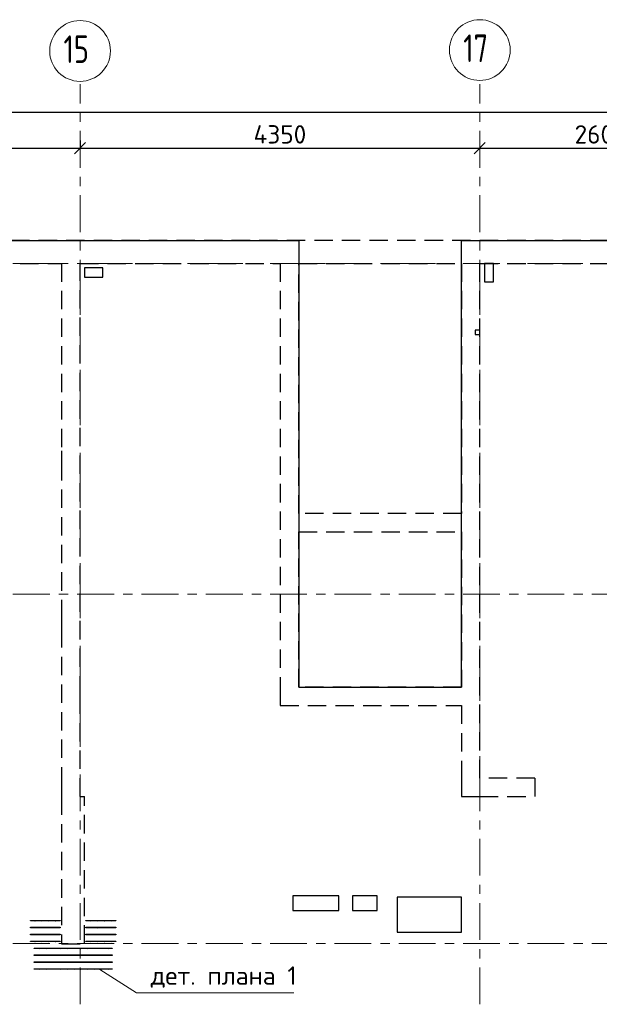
# Model space of a CAD drawing. Header units: metres. Extents: x -38 to 85, y -15 to 19.
# Tile 48 of 93: x 38.04 to 44.35, y 8.34 to 19.05. Entities that reach past the tile are written whole.
import ezdxf

# ---------------------------------------------------------------- set-up
doc = ezdxf.new("R2010")
doc.units = ezdxf.units.M
doc.header["$PDMODE"] = 65
for name, pattern in [('______11', [0.5, 0.4, -0.05, 0, -0.05]), ('______2', [0.27, 0.2, -0.07]), ('______5', [1.1, 0.8, -0.1, 0.1, -0.1])]:
    doc.linetypes.add(name, pattern=pattern)
for name, color, linetype, lineweight in [('XR$2$Осевая линия (1)', 7, '______5', 13), ('XR$2$Размерная линия (1)', 7, 'Continuous', 13), ('XR$3$Арматурный каркас 01', 4, 'Continuous', 35), ('XR$3$Перекрытие (1)', 7, 'Continuous', 35), ('XR$3$Текст_ общее_1', 7, 'Continuous', 13), ('XR$5$Стена (1)', 7, 'Continuous', 35)]:
    doc.layers.add(name, color=color, linetype=linetype, lineweight=lineweight)
doc.styles.add('ISOCPEUR', font='txt')
doc.dimstyles.new('DIMSTYLE_3', dxfattribs={"dimtxt": 0.2, "dimasz": 0.2, "dimexe": 0, "dimexo": 0, "dimgap": 0.1, "dimtad": 2, "dimdec": 0, "dimlfac": 1000, "dimrnd": 5, "dimzin": 12, "dimdsep": 46, "dimtxsty": 'ISOCPEUR', "dimblk1": 'ALL_ML_STRICH', "dimblk2": 'ALL_ML_STRICH', "dimsah": 1, "dimcen": 0, "dimclrd": 7, "dimclre": 256, "dimclrt": 7, "dimadec": 0, "dimazin": 0, "dimtfac": 1, "dimtdec": 0, "dimtix": 1, "dimtmove": 2, "dimatfit": 3, "dimfxl": 0, "dimtzin": 0, "dimlwd": 0, "dimlwe": -3, "dimarcsym": 0})

# ---------------------------------------------------------------- blocks, each defined once
blk = doc.blocks.new('ALL_ML_STRICH')
at = {"color": 0, "linetype": 'ByBlock', "lineweight": -2}
for p, q in [((-1, 0), (0.5, 0)), ((-0.3, -0.3), (0.3, 0.3)), ((0, -0.5), (0, 0.5))]:
    blk.add_line(p, q, dxfattribs=at)
blk = doc.blocks.new('*D19')
at = {"layer": 'DEFPOINTS', "color": 7, "linetype": 'Continuous', "lineweight": 13, "transparency": 33554687}
for p in [(0.5, 18.043), (0.5, 17.947), (61.6, 17.12)]:
    blk.add_point(p, dxfattribs=at)
at = {"layer": 'XR$2$Размерная линия (1)', "color": 9, "linetype": 'Continuous', "lineweight": -2, "true_color": 0xc7c7c7, "transparency": 33554687}
for p, q in [((0.5, 17.967), (0.5, 18.043)), ((61.6, 17.14), (61.6, 18.043))]:
    blk.add_line(p, q, dxfattribs=at)
at = {"layer": 'XR$2$Размерная линия (1)', "color": 7, "linetype": 'Continuous', "lineweight": -2, "transparency": 33554687}
blk.add_line((0.5, 18.043), (61.6, 18.043), dxfattribs=at)
at = {"layer": 'XR$2$Размерная линия (1)', "color": 7, "linetype": 'Continuous', "lineweight": 13, "transparency": 33554687, "xscale": 0.2, "yscale": 0.2, "zscale": 0.2, "rotation": 180}
blk.add_blockref('ALL_ML_STRICH', (0.5, 18.043), dxfattribs=at)
at = {"layer": 'XR$2$Размерная линия (1)', "color": 7, "linetype": 'Continuous', "lineweight": 13, "transparency": 33554687, "xscale": 0.2, "yscale": 0.2, "zscale": 0.2}
blk.add_blockref('ALL_ML_STRICH', (61.6, 18.043), dxfattribs=at)
at = {"layer": 'XR$2$Размерная линия (1)', "color": 7, "linetype": 'Continuous', "lineweight": 13, "transparency": 33554687, "insert": (31.1, 18.193), "char_height": 0.2, "width": 1, "attachment_point": 5, "style": 'ISOCPEUR'}
blk.add_mtext('\\A1;{61100}', dxfattribs=at)
blk = doc.blocks.new('*D28')
at = {"layer": 'DEFPOINTS', "color": 7, "linetype": 'Continuous', "lineweight": 13, "transparency": 33554687}
for p in [(32.85, 17.705), (38.7, 17.756), (32.85, 17.653)]:
    blk.add_point(p, dxfattribs=at)
at = {"layer": 'XR$2$Размерная линия (1)', "color": 9, "linetype": 'Continuous', "lineweight": -2, "true_color": 0xc7c7c7, "transparency": 33554687}
for p, q in [((32.85, 17.685), (32.85, 17.653)), ((38.7, 17.736), (38.7, 17.653))]:
    blk.add_line(p, q, dxfattribs=at)
at = {"layer": 'XR$2$Размерная линия (1)', "color": 7, "linetype": 'Continuous', "lineweight": -2, "transparency": 33554687}
blk.add_line((32.85, 17.653), (38.7, 17.653), dxfattribs=at)
at = {"layer": 'XR$2$Размерная линия (1)', "color": 7, "linetype": 'Continuous', "lineweight": 13, "transparency": 33554687, "xscale": 0.2, "yscale": 0.2, "zscale": 0.2, "rotation": 180}
blk.add_blockref('ALL_ML_STRICH', (32.85, 17.653), dxfattribs=at)
at = {"layer": 'XR$2$Размерная линия (1)', "color": 7, "linetype": 'Continuous', "lineweight": 13, "transparency": 33554687, "xscale": 0.2, "yscale": 0.2, "zscale": 0.2}
blk.add_blockref('ALL_ML_STRICH', (38.7, 17.653), dxfattribs=at)
at = {"layer": 'XR$2$Размерная линия (1)', "color": 7, "linetype": 'Continuous', "lineweight": 13, "transparency": 33554687, "insert": (35.785, 17.803), "char_height": 0.2, "width": 0.8, "attachment_point": 5, "style": 'ISOCPEUR'}
blk.add_mtext('\\A1;{5850}', dxfattribs=at)
blk = doc.blocks.new('*D29')
at = {"layer": 'DEFPOINTS', "color": 7, "linetype": 'Continuous', "lineweight": 13, "transparency": 33554687}
for p in [(38.7, 17.756), (43.05, 17.674), (38.7, 17.653)]:
    blk.add_point(p, dxfattribs=at)
at = {"layer": 'XR$2$Размерная линия (1)', "color": 9, "linetype": 'Continuous', "lineweight": -2, "true_color": 0xc7c7c7, "transparency": 33554687}
for p, q in [((38.7, 17.736), (38.7, 17.653)), ((43.05, 17.654), (43.05, 17.653))]:
    blk.add_line(p, q, dxfattribs=at)
at = {"layer": 'XR$2$Размерная линия (1)', "color": 7, "linetype": 'Continuous', "lineweight": -2, "transparency": 33554687}
blk.add_line((38.7, 17.653), (43.05, 17.653), dxfattribs=at)
at = {"layer": 'XR$2$Размерная линия (1)', "color": 7, "linetype": 'Continuous', "lineweight": 13, "transparency": 33554687, "xscale": 0.2, "yscale": 0.2, "zscale": 0.2, "rotation": 180}
blk.add_blockref('ALL_ML_STRICH', (38.7, 17.653), dxfattribs=at)
at = {"layer": 'XR$2$Размерная линия (1)', "color": 7, "linetype": 'Continuous', "lineweight": 13, "transparency": 33554687, "xscale": 0.2, "yscale": 0.2, "zscale": 0.2}
blk.add_blockref('ALL_ML_STRICH', (43.05, 17.653), dxfattribs=at)
at = {"layer": 'XR$2$Размерная линия (1)', "color": 7, "linetype": 'Continuous', "lineweight": 13, "transparency": 33554687, "insert": (40.875, 17.803), "char_height": 0.2, "width": 0.8, "attachment_point": 5, "style": 'ISOCPEUR'}
blk.add_mtext('\\A1;{4350}', dxfattribs=at)
blk = doc.blocks.new('*D30')
at = {"layer": 'DEFPOINTS', "color": 7, "linetype": 'Continuous', "lineweight": 13, "transparency": 33554687}
for p in [(43.05, 17.674), (43.05, 17.653), (45.65, 17.62)]:
    blk.add_point(p, dxfattribs=at)
at = {"layer": 'XR$2$Размерная линия (1)', "color": 9, "linetype": 'Continuous', "lineweight": -2, "true_color": 0xc7c7c7, "transparency": 33554687}
for p, q in [((43.05, 17.654), (43.05, 17.653)), ((45.65, 17.64), (45.65, 17.653))]:
    blk.add_line(p, q, dxfattribs=at)
at = {"layer": 'XR$2$Размерная линия (1)', "color": 7, "linetype": 'Continuous', "lineweight": -2, "transparency": 33554687}
blk.add_line((43.05, 17.653), (45.65, 17.653), dxfattribs=at)
at = {"layer": 'XR$2$Размерная линия (1)', "color": 7, "linetype": 'Continuous', "lineweight": 13, "transparency": 33554687, "xscale": 0.2, "yscale": 0.2, "zscale": 0.2, "rotation": 180}
blk.add_blockref('ALL_ML_STRICH', (43.05, 17.653), dxfattribs=at)
at = {"layer": 'XR$2$Размерная линия (1)', "color": 7, "linetype": 'Continuous', "lineweight": 13, "transparency": 33554687, "xscale": 0.2, "yscale": 0.2, "zscale": 0.2}
blk.add_blockref('ALL_ML_STRICH', (45.65, 17.653), dxfattribs=at)
at = {"layer": 'XR$2$Размерная линия (1)', "color": 7, "linetype": 'Continuous', "lineweight": 13, "transparency": 33554687, "insert": (44.36, 17.803), "char_height": 0.2, "width": 0.8, "attachment_point": 5, "style": 'ISOCPEUR'}
blk.add_mtext('\\A1;{2600}', dxfattribs=at)

msp = doc.modelspace()

# ---------------------------------------------------------------- hatches: boundary and pattern name
at = {"layer": 'XR$3$Арматурный каркас 01', "linetype": 'Continuous', "lineweight": 50, "transparency": 33554687}
for points in [[(38.213, 9.2425), (38.2128, 9.2437), (38.2121, 9.2446), (38.2111, 9.2453), (38.21, 9.2455), (38.2089, 9.2453), (38.2079, 9.2446), (38.2072, 9.2437), (38.207, 9.2425), (38.2072, 9.2414), (38.2079, 9.2404), (38.2089, 9.2398), (38.21, 9.2395), (38.2111, 9.2398), (38.2121, 9.2404), (38.2128, 9.2414)], [(38.288, 9.2425), (38.2878, 9.2437), (38.2871, 9.2446), (38.2861, 9.2453), (38.285, 9.2455), (38.2839, 9.2453), (38.2829, 9.2446), (38.2822, 9.2437), (38.282, 9.2425), (38.2822, 9.2414), (38.2829, 9.2404), (38.2839, 9.2398), (38.285, 9.2395), (38.2861, 9.2398), (38.2871, 9.2404), (38.2878, 9.2414)], [(38.363, 9.2425), (38.3628, 9.2437), (38.3621, 9.2446), (38.3611, 9.2453), (38.36, 9.2455), (38.3589, 9.2453), (38.3579, 9.2446), (38.3572, 9.2437), (38.357, 9.2425), (38.3572, 9.2414), (38.3579, 9.2404), (38.3589, 9.2398), (38.36, 9.2395), (38.3611, 9.2398), (38.3621, 9.2404), (38.3628, 9.2414)], [(38.438, 9.2425), (38.4378, 9.2437), (38.4371, 9.2446), (38.4361, 9.2453), (38.435, 9.2455), (38.4339, 9.2453), (38.4329, 9.2446), (38.4322, 9.2437), (38.432, 9.2425), (38.4322, 9.2414), (38.4329, 9.2404), (38.4339, 9.2398), (38.435, 9.2395), (38.4361, 9.2398), (38.4371, 9.2404), (38.4378, 9.2414)], [(38.818, 9.2425), (38.8178, 9.2437), (38.8171, 9.2446), (38.8161, 9.2453), (38.815, 9.2455), (38.8139, 9.2453), (38.8129, 9.2446), (38.8122, 9.2437), (38.812, 9.2425), (38.8122, 9.2414), (38.8129, 9.2404), (38.8139, 9.2398), (38.815, 9.2395), (38.8161, 9.2398), (38.8171, 9.2404), (38.8178, 9.2414)], [(38.893, 9.2425), (38.8928, 9.2437), (38.8921, 9.2446), (38.8911, 9.2453), (38.89, 9.2455), (38.8889, 9.2453), (38.8879, 9.2446), (38.8872, 9.2437), (38.887, 9.2425), (38.8872, 9.2414), (38.8879, 9.2404), (38.8889, 9.2398), (38.89, 9.2395), (38.8911, 9.2398), (38.8921, 9.2404), (38.8928, 9.2414)], [(38.968, 9.2425), (38.9678, 9.2437), (38.9671, 9.2446), (38.9661, 9.2453), (38.965, 9.2455), (38.9639, 9.2453), (38.9629, 9.2446), (38.9622, 9.2437), (38.962, 9.2425), (38.9622, 9.2414), (38.9629, 9.2404), (38.9639, 9.2398), (38.965, 9.2395), (38.9661, 9.2398), (38.9671, 9.2404), (38.9678, 9.2414)], [(39.043, 9.2425), (39.0428, 9.2437), (39.0421, 9.2446), (39.0411, 9.2453), (39.04, 9.2455), (39.0389, 9.2453), (39.0379, 9.2446), (39.0372, 9.2437), (39.037, 9.2425), (39.0372, 9.2414), (39.0379, 9.2404), (39.0389, 9.2398), (39.04, 9.2395), (39.0411, 9.2398), (39.0421, 9.2404), (39.0428, 9.2414)], [(38.213, 9.1675), (38.2128, 9.1687), (38.2121, 9.1696), (38.2111, 9.1703), (38.21, 9.1705), (38.2089, 9.1703), (38.2079, 9.1696), (38.2072, 9.1687), (38.207, 9.1675), (38.2072, 9.1664), (38.2079, 9.1654), (38.2089, 9.1648), (38.21, 9.1645), (38.2111, 9.1648), (38.2121, 9.1654), (38.2128, 9.1664)], [(38.288, 9.1675), (38.2878, 9.1687), (38.2871, 9.1696), (38.2861, 9.1703), (38.285, 9.1705), (38.2839, 9.1703), (38.2829, 9.1696), (38.2822, 9.1687), (38.282, 9.1675), (38.2822, 9.1664), (38.2829, 9.1654), (38.2839, 9.1648), (38.285, 9.1645), (38.2861, 9.1648), (38.2871, 9.1654), (38.2878, 9.1664)], [(38.363, 9.1675), (38.3628, 9.1687), (38.3621, 9.1696), (38.3611, 9.1703), (38.36, 9.1705), (38.3589, 9.1703), (38.3579, 9.1696), (38.3572, 9.1687), (38.357, 9.1675), (38.3572, 9.1664), (38.3579, 9.1654), (38.3589, 9.1648), (38.36, 9.1645), (38.3611, 9.1648), (38.3621, 9.1654), (38.3628, 9.1664)], [(38.438, 9.1675), (38.4378, 9.1687), (38.4371, 9.1696), (38.4361, 9.1703), (38.435, 9.1705), (38.4339, 9.1703), (38.4329, 9.1696), (38.4322, 9.1687), (38.432, 9.1675), (38.4322, 9.1664), (38.4329, 9.1654), (38.4339, 9.1648), (38.435, 9.1645), (38.4361, 9.1648), (38.4371, 9.1654), (38.4378, 9.1664)], [(38.818, 9.1675), (38.8178, 9.1687), (38.8171, 9.1696), (38.8161, 9.1703), (38.815, 9.1705), (38.8139, 9.1703), (38.8129, 9.1696), (38.8122, 9.1687), (38.812, 9.1675), (38.8122, 9.1664), (38.8129, 9.1654), (38.8139, 9.1648), (38.815, 9.1645), (38.8161, 9.1648), (38.8171, 9.1654), (38.8178, 9.1664)], [(38.893, 9.1675), (38.8928, 9.1687), (38.8921, 9.1696), (38.8911, 9.1703), (38.89, 9.1705), (38.8889, 9.1703), (38.8879, 9.1696), (38.8872, 9.1687), (38.887, 9.1675), (38.8872, 9.1664), (38.8879, 9.1654), (38.8889, 9.1648), (38.89, 9.1645), (38.8911, 9.1648), (38.8921, 9.1654), (38.8928, 9.1664)], [(38.968, 9.1675), (38.9678, 9.1687), (38.9671, 9.1696), (38.9661, 9.1703), (38.965, 9.1705), (38.9639, 9.1703), (38.9629, 9.1696), (38.9622, 9.1687), (38.962, 9.1675), (38.9622, 9.1664), (38.9629, 9.1654), (38.9639, 9.1648), (38.965, 9.1645), (38.9661, 9.1648), (38.9671, 9.1654), (38.9678, 9.1664)], [(39.043, 9.1675), (39.0428, 9.1687), (39.0421, 9.1696), (39.0411, 9.1703), (39.04, 9.1705), (39.0389, 9.1703), (39.0379, 9.1696), (39.0372, 9.1687), (39.037, 9.1675), (39.0372, 9.1664), (39.0379, 9.1654), (39.0389, 9.1648), (39.04, 9.1645), (39.0411, 9.1648), (39.0421, 9.1654), (39.0428, 9.1664)], [(38.213, 9.0925), (38.2128, 9.0937), (38.2121, 9.0946), (38.2111, 9.0953), (38.21, 9.0955), (38.2089, 9.0953), (38.2079, 9.0946), (38.2072, 9.0937), (38.207, 9.0925), (38.2072, 9.0914), (38.2079, 9.0904), (38.2089, 9.0898), (38.21, 9.0895), (38.2111, 9.0898), (38.2121, 9.0904), (38.2128, 9.0914)], [(38.213, 9.0175), (38.2128, 9.0187), (38.2121, 9.0196), (38.2111, 9.0203), (38.21, 9.0205), (38.2089, 9.0203), (38.2079, 9.0196), (38.2072, 9.0187), (38.207, 9.0175), (38.2072, 9.0164), (38.2079, 9.0154), (38.2089, 9.0148), (38.21, 9.0145), (38.2111, 9.0148), (38.2121, 9.0154), (38.2128, 9.0164)], [(38.288, 9.0925), (38.2878, 9.0937), (38.2871, 9.0946), (38.2861, 9.0953), (38.285, 9.0955), (38.2839, 9.0953), (38.2829, 9.0946), (38.2822, 9.0937), (38.282, 9.0925), (38.2822, 9.0914), (38.2829, 9.0904), (38.2839, 9.0898), (38.285, 9.0895), (38.2861, 9.0898), (38.2871, 9.0904), (38.2878, 9.0914)], [(38.288, 9.0175), (38.2878, 9.0187), (38.2871, 9.0196), (38.2861, 9.0203), (38.285, 9.0205), (38.2839, 9.0203), (38.2829, 9.0196), (38.2822, 9.0187), (38.282, 9.0175), (38.2822, 9.0164), (38.2829, 9.0154), (38.2839, 9.0148), (38.285, 9.0145), (38.2861, 9.0148), (38.2871, 9.0154), (38.2878, 9.0164)], [(38.363, 9.0925), (38.3628, 9.0937), (38.3621, 9.0946), (38.3611, 9.0953), (38.36, 9.0955), (38.3589, 9.0953), (38.3579, 9.0946), (38.3572, 9.0937), (38.357, 9.0925), (38.3572, 9.0914), (38.3579, 9.0904), (38.3589, 9.0898), (38.36, 9.0895), (38.3611, 9.0898), (38.3621, 9.0904), (38.3628, 9.0914)], [(38.363, 9.0175), (38.3628, 9.0187), (38.3621, 9.0196), (38.3611, 9.0203), (38.36, 9.0205), (38.3589, 9.0203), (38.3579, 9.0196), (38.3572, 9.0187), (38.357, 9.0175), (38.3572, 9.0164), (38.3579, 9.0154), (38.3589, 9.0148), (38.36, 9.0145), (38.3611, 9.0148), (38.3621, 9.0154), (38.3628, 9.0164)], [(38.438, 9.0925), (38.4378, 9.0937), (38.4371, 9.0946), (38.4361, 9.0953), (38.435, 9.0955), (38.4339, 9.0953), (38.4329, 9.0946), (38.4322, 9.0937), (38.432, 9.0925), (38.4322, 9.0914), (38.4329, 9.0904), (38.4339, 9.0898), (38.435, 9.0895), (38.4361, 9.0898), (38.4371, 9.0904), (38.4378, 9.0914)], [(38.438, 9.0175), (38.4378, 9.0187), (38.4371, 9.0196), (38.4361, 9.0203), (38.435, 9.0205), (38.4339, 9.0203), (38.4329, 9.0196), (38.4322, 9.0187), (38.432, 9.0175), (38.4322, 9.0164), (38.4329, 9.0154), (38.4339, 9.0148), (38.435, 9.0145), (38.4361, 9.0148), (38.4371, 9.0154), (38.4378, 9.0164)], [(38.818, 9.0925), (38.8178, 9.0937), (38.8171, 9.0946), (38.8161, 9.0953), (38.815, 9.0955), (38.8139, 9.0953), (38.8129, 9.0946), (38.8122, 9.0937), (38.812, 9.0925), (38.8122, 9.0914), (38.8129, 9.0904), (38.8139, 9.0898), (38.815, 9.0895), (38.8161, 9.0898), (38.8171, 9.0904), (38.8178, 9.0914)], [(38.818, 9.0175), (38.8178, 9.0187), (38.8171, 9.0196), (38.8161, 9.0203), (38.815, 9.0205), (38.8139, 9.0203), (38.8129, 9.0196), (38.8122, 9.0187), (38.812, 9.0175), (38.8122, 9.0164), (38.8129, 9.0154), (38.8139, 9.0148), (38.815, 9.0145), (38.8161, 9.0148), (38.8171, 9.0154), (38.8178, 9.0164)], [(38.893, 9.0925), (38.8928, 9.0937), (38.8921, 9.0946), (38.8911, 9.0953), (38.89, 9.0955), (38.8889, 9.0953), (38.8879, 9.0946), (38.8872, 9.0937), (38.887, 9.0925), (38.8872, 9.0914), (38.8879, 9.0904), (38.8889, 9.0898), (38.89, 9.0895), (38.8911, 9.0898), (38.8921, 9.0904), (38.8928, 9.0914)], [(38.893, 9.0175), (38.8928, 9.0187), (38.8921, 9.0196), (38.8911, 9.0203), (38.89, 9.0205), (38.8889, 9.0203), (38.8879, 9.0196), (38.8872, 9.0187), (38.887, 9.0175), (38.8872, 9.0164), (38.8879, 9.0154), (38.8889, 9.0148), (38.89, 9.0145), (38.8911, 9.0148), (38.8921, 9.0154), (38.8928, 9.0164)], [(38.968, 9.0925), (38.9678, 9.0937), (38.9671, 9.0946), (38.9661, 9.0953), (38.965, 9.0955), (38.9639, 9.0953), (38.9629, 9.0946), (38.9622, 9.0937), (38.962, 9.0925), (38.9622, 9.0914), (38.9629, 9.0904), (38.9639, 9.0898), (38.965, 9.0895), (38.9661, 9.0898), (38.9671, 9.0904), (38.9678, 9.0914)], [(38.968, 9.0175), (38.9678, 9.0187), (38.9671, 9.0196), (38.9661, 9.0203), (38.965, 9.0205), (38.9639, 9.0203), (38.9629, 9.0196), (38.9622, 9.0187), (38.962, 9.0175), (38.9622, 9.0164), (38.9629, 9.0154), (38.9639, 9.0148), (38.965, 9.0145), (38.9661, 9.0148), (38.9671, 9.0154), (38.9678, 9.0164)], [(39.043, 9.0925), (39.0428, 9.0937), (39.0421, 9.0946), (39.0411, 9.0953), (39.04, 9.0955), (39.0389, 9.0953), (39.0379, 9.0946), (39.0372, 9.0937), (39.037, 9.0925), (39.0372, 9.0914), (39.0379, 9.0904), (39.0389, 9.0898), (39.04, 9.0895), (39.0411, 9.0898), (39.0421, 9.0904), (39.0428, 9.0914)], [(39.043, 9.0175), (39.0428, 9.0187), (39.0421, 9.0196), (39.0411, 9.0203), (39.04, 9.0205), (39.0389, 9.0203), (39.0379, 9.0196), (39.0372, 9.0187), (39.037, 9.0175), (39.0372, 9.0164), (39.0379, 9.0154), (39.0389, 9.0148), (39.04, 9.0145), (39.0411, 9.0148), (39.0421, 9.0154), (39.0428, 9.0164)], [(38.263, 8.9425), (38.2628, 8.9437), (38.2621, 8.9446), (38.2611, 8.9453), (38.26, 8.9455), (38.2589, 8.9453), (38.2579, 8.9446), (38.2572, 8.9437), (38.257, 8.9425), (38.2572, 8.9414), (38.2579, 8.9404), (38.2589, 8.9398), (38.26, 8.9395), (38.2611, 8.9398), (38.2621, 8.9404), (38.2628, 8.9414)], [(38.338, 8.9425), (38.3378, 8.9437), (38.3371, 8.9446), (38.3361, 8.9453), (38.335, 8.9455), (38.3339, 8.9453), (38.3329, 8.9446), (38.3322, 8.9437), (38.332, 8.9425), (38.3322, 8.9414), (38.3329, 8.9404), (38.3339, 8.9398), (38.335, 8.9395), (38.3361, 8.9398), (38.3371, 8.9404), (38.3378, 8.9414)], [(38.413, 8.9425), (38.4128, 8.9437), (38.4121, 8.9446), (38.4111, 8.9453), (38.41, 8.9455), (38.4089, 8.9453), (38.4079, 8.9446), (38.4072, 8.9437), (38.407, 8.9425), (38.4072, 8.9414), (38.4079, 8.9404), (38.4089, 8.9398), (38.41, 8.9395), (38.4111, 8.9398), (38.4121, 8.9404), (38.4128, 8.9414)], [(38.488, 8.9425), (38.4878, 8.9437), (38.4871, 8.9446), (38.4861, 8.9453), (38.485, 8.9455), (38.4839, 8.9453), (38.4829, 8.9446), (38.4822, 8.9437), (38.482, 8.9425), (38.4822, 8.9414), (38.4829, 8.9404), (38.4839, 8.9398), (38.485, 8.9395), (38.4861, 8.9398), (38.4871, 8.9404), (38.4878, 8.9414)], [(38.563, 8.9425), (38.5628, 8.9437), (38.5621, 8.9446), (38.5611, 8.9453), (38.56, 8.9455), (38.5589, 8.9453), (38.5579, 8.9446), (38.5572, 8.9437), (38.557, 8.9425), (38.5572, 8.9414), (38.5579, 8.9404), (38.5589, 8.9398), (38.56, 8.9395), (38.5611, 8.9398), (38.5621, 8.9404), (38.5628, 8.9414)], [(38.638, 8.9425), (38.6378, 8.9437), (38.6371, 8.9446), (38.6361, 8.9453), (38.635, 8.9455), (38.6339, 8.9453), (38.6329, 8.9446), (38.6322, 8.9437), (38.632, 8.9425), (38.6322, 8.9414), (38.6329, 8.9404), (38.6339, 8.9398), (38.635, 8.9395), (38.6361, 8.9398), (38.6371, 8.9404), (38.6378, 8.9414)], [(38.713, 8.9425), (38.7128, 8.9437), (38.7121, 8.9446), (38.7111, 8.9453), (38.71, 8.9455), (38.7089, 8.9453), (38.7079, 8.9446), (38.7072, 8.9437), (38.707, 8.9425), (38.7072, 8.9414), (38.7079, 8.9404), (38.7089, 8.9398), (38.71, 8.9395), (38.7111, 8.9398), (38.7121, 8.9404), (38.7128, 8.9414)], [(38.788, 8.9425), (38.7878, 8.9437), (38.7871, 8.9446), (38.7861, 8.9453), (38.785, 8.9455), (38.7839, 8.9453), (38.7829, 8.9446), (38.7822, 8.9437), (38.782, 8.9425), (38.7822, 8.9414), (38.7829, 8.9404), (38.7839, 8.9398), (38.785, 8.9395), (38.7861, 8.9398), (38.7871, 8.9404), (38.7878, 8.9414)], [(38.863, 8.9425), (38.8628, 8.9437), (38.8621, 8.9446), (38.8611, 8.9453), (38.86, 8.9455), (38.8589, 8.9453), (38.8579, 8.9446), (38.8572, 8.9437), (38.857, 8.9425), (38.8572, 8.9414), (38.8579, 8.9404), (38.8589, 8.9398), (38.86, 8.9395), (38.8611, 8.9398), (38.8621, 8.9404), (38.8628, 8.9414)], [(38.938, 8.9425), (38.9378, 8.9437), (38.9371, 8.9446), (38.9361, 8.9453), (38.935, 8.9455), (38.9339, 8.9453), (38.9329, 8.9446), (38.9322, 8.9437), (38.932, 8.9425), (38.9322, 8.9414), (38.9329, 8.9404), (38.9339, 8.9398), (38.935, 8.9395), (38.9361, 8.9398), (38.9371, 8.9404), (38.9378, 8.9414)], [(39.013, 8.9425), (39.0128, 8.9437), (39.0121, 8.9446), (39.0111, 8.9453), (39.01, 8.9455), (39.0089, 8.9453), (39.0079, 8.9446), (39.0072, 8.9437), (39.007, 8.9425), (39.0072, 8.9414), (39.0079, 8.9404), (39.0089, 8.9398), (39.01, 8.9395), (39.0111, 8.9398), (39.0121, 8.9404), (39.0128, 8.9414)], [(38.263, 8.8675), (38.2628, 8.8687), (38.2621, 8.8696), (38.2611, 8.8703), (38.26, 8.8705), (38.2589, 8.8703), (38.2579, 8.8696), (38.2572, 8.8687), (38.257, 8.8675), (38.2572, 8.8664), (38.2579, 8.8654), (38.2589, 8.8648), (38.26, 8.8645), (38.2611, 8.8648), (38.2621, 8.8654), (38.2628, 8.8664)], [(38.263, 8.7925), (38.2628, 8.7937), (38.2621, 8.7946), (38.2611, 8.7953), (38.26, 8.7955), (38.2589, 8.7953), (38.2579, 8.7946), (38.2572, 8.7937), (38.257, 8.7925), (38.2572, 8.7914), (38.2579, 8.7904), (38.2589, 8.7898), (38.26, 8.7895), (38.2611, 8.7898), (38.2621, 8.7904), (38.2628, 8.7914)], [(38.338, 8.8675), (38.3378, 8.8687), (38.3371, 8.8696), (38.3361, 8.8703), (38.335, 8.8705), (38.3339, 8.8703), (38.3329, 8.8696), (38.3322, 8.8687), (38.332, 8.8675), (38.3322, 8.8664), (38.3329, 8.8654), (38.3339, 8.8648), (38.335, 8.8645), (38.3361, 8.8648), (38.3371, 8.8654), (38.3378, 8.8664)], [(38.338, 8.7925), (38.3378, 8.7937), (38.3371, 8.7946), (38.3361, 8.7953), (38.335, 8.7955), (38.3339, 8.7953), (38.3329, 8.7946), (38.3322, 8.7937), (38.332, 8.7925), (38.3322, 8.7914), (38.3329, 8.7904), (38.3339, 8.7898), (38.335, 8.7895), (38.3361, 8.7898), (38.3371, 8.7904), (38.3378, 8.7914)], [(38.413, 8.8675), (38.4128, 8.8687), (38.4121, 8.8696), (38.4111, 8.8703), (38.41, 8.8705), (38.4089, 8.8703), (38.4079, 8.8696), (38.4072, 8.8687), (38.407, 8.8675), (38.4072, 8.8664), (38.4079, 8.8654), (38.4089, 8.8648), (38.41, 8.8645), (38.4111, 8.8648), (38.4121, 8.8654), (38.4128, 8.8664)], [(38.413, 8.7925), (38.4128, 8.7937), (38.4121, 8.7946), (38.4111, 8.7953), (38.41, 8.7955), (38.4089, 8.7953), (38.4079, 8.7946), (38.4072, 8.7937), (38.407, 8.7925), (38.4072, 8.7914), (38.4079, 8.7904), (38.4089, 8.7898), (38.41, 8.7895), (38.4111, 8.7898), (38.4121, 8.7904), (38.4128, 8.7914)], [(38.488, 8.8675), (38.4878, 8.8687), (38.4871, 8.8696), (38.4861, 8.8703), (38.485, 8.8705), (38.4839, 8.8703), (38.4829, 8.8696), (38.4822, 8.8687), (38.482, 8.8675), (38.4822, 8.8664), (38.4829, 8.8654), (38.4839, 8.8648), (38.485, 8.8645), (38.4861, 8.8648), (38.4871, 8.8654), (38.4878, 8.8664)], [(38.488, 8.7925), (38.4878, 8.7937), (38.4871, 8.7946), (38.4861, 8.7953), (38.485, 8.7955), (38.4839, 8.7953), (38.4829, 8.7946), (38.4822, 8.7937), (38.482, 8.7925), (38.4822, 8.7914), (38.4829, 8.7904), (38.4839, 8.7898), (38.485, 8.7895), (38.4861, 8.7898), (38.4871, 8.7904), (38.4878, 8.7914)], [(38.563, 8.8675), (38.5628, 8.8687), (38.5621, 8.8696), (38.5611, 8.8703), (38.56, 8.8705), (38.5589, 8.8703), (38.5579, 8.8696), (38.5572, 8.8687), (38.557, 8.8675), (38.5572, 8.8664), (38.5579, 8.8654), (38.5589, 8.8648), (38.56, 8.8645), (38.5611, 8.8648), (38.5621, 8.8654), (38.5628, 8.8664)], [(38.563, 8.7925), (38.5628, 8.7937), (38.5621, 8.7946), (38.5611, 8.7953), (38.56, 8.7955), (38.5589, 8.7953), (38.5579, 8.7946), (38.5572, 8.7937), (38.557, 8.7925), (38.5572, 8.7914), (38.5579, 8.7904), (38.5589, 8.7898), (38.56, 8.7895), (38.5611, 8.7898), (38.5621, 8.7904), (38.5628, 8.7914)], [(38.638, 8.8675), (38.6378, 8.8687), (38.6371, 8.8696), (38.6361, 8.8703), (38.635, 8.8705), (38.6339, 8.8703), (38.6329, 8.8696), (38.6322, 8.8687), (38.632, 8.8675), (38.6322, 8.8664), (38.6329, 8.8654), (38.6339, 8.8648), (38.635, 8.8645), (38.6361, 8.8648), (38.6371, 8.8654), (38.6378, 8.8664)], [(38.638, 8.7925), (38.6378, 8.7937), (38.6371, 8.7946), (38.6361, 8.7953), (38.635, 8.7955), (38.6339, 8.7953), (38.6329, 8.7946), (38.6322, 8.7937), (38.632, 8.7925), (38.6322, 8.7914), (38.6329, 8.7904), (38.6339, 8.7898), (38.635, 8.7895), (38.6361, 8.7898), (38.6371, 8.7904), (38.6378, 8.7914)], [(38.713, 8.8675), (38.7128, 8.8687), (38.7121, 8.8696), (38.7111, 8.8703), (38.71, 8.8705), (38.7089, 8.8703), (38.7079, 8.8696), (38.7072, 8.8687), (38.707, 8.8675), (38.7072, 8.8664), (38.7079, 8.8654), (38.7089, 8.8648), (38.71, 8.8645), (38.7111, 8.8648), (38.7121, 8.8654), (38.7128, 8.8664)], [(38.713, 8.7925), (38.7128, 8.7937), (38.7121, 8.7946), (38.7111, 8.7953), (38.71, 8.7955), (38.7089, 8.7953), (38.7079, 8.7946), (38.7072, 8.7937), (38.707, 8.7925), (38.7072, 8.7914), (38.7079, 8.7904), (38.7089, 8.7898), (38.71, 8.7895), (38.7111, 8.7898), (38.7121, 8.7904), (38.7128, 8.7914)], [(38.788, 8.8675), (38.7878, 8.8687), (38.7871, 8.8696), (38.7861, 8.8703), (38.785, 8.8705), (38.7839, 8.8703), (38.7829, 8.8696), (38.7822, 8.8687), (38.782, 8.8675), (38.7822, 8.8664), (38.7829, 8.8654), (38.7839, 8.8648), (38.785, 8.8645), (38.7861, 8.8648), (38.7871, 8.8654), (38.7878, 8.8664)], [(38.788, 8.7925), (38.7878, 8.7937), (38.7871, 8.7946), (38.7861, 8.7953), (38.785, 8.7955), (38.7839, 8.7953), (38.7829, 8.7946), (38.7822, 8.7937), (38.782, 8.7925), (38.7822, 8.7914), (38.7829, 8.7904), (38.7839, 8.7898), (38.785, 8.7895), (38.7861, 8.7898), (38.7871, 8.7904), (38.7878, 8.7914)], [(38.863, 8.8675), (38.8628, 8.8687), (38.8621, 8.8696), (38.8611, 8.8703), (38.86, 8.8705), (38.8589, 8.8703), (38.8579, 8.8696), (38.8572, 8.8687), (38.857, 8.8675), (38.8572, 8.8664), (38.8579, 8.8654), (38.8589, 8.8648), (38.86, 8.8645), (38.8611, 8.8648), (38.8621, 8.8654), (38.8628, 8.8664)], [(38.863, 8.7925), (38.8628, 8.7937), (38.8621, 8.7946), (38.8611, 8.7953), (38.86, 8.7955), (38.8589, 8.7953), (38.8579, 8.7946), (38.8572, 8.7937), (38.857, 8.7925), (38.8572, 8.7914), (38.8579, 8.7904), (38.8589, 8.7898), (38.86, 8.7895), (38.8611, 8.7898), (38.8621, 8.7904), (38.8628, 8.7914)], [(38.938, 8.8675), (38.9378, 8.8687), (38.9371, 8.8696), (38.9361, 8.8703), (38.935, 8.8705), (38.9339, 8.8703), (38.9329, 8.8696), (38.9322, 8.8687), (38.932, 8.8675), (38.9322, 8.8664), (38.9329, 8.8654), (38.9339, 8.8648), (38.935, 8.8645), (38.9361, 8.8648), (38.9371, 8.8654), (38.9378, 8.8664)], [(38.938, 8.7925), (38.9378, 8.7937), (38.9371, 8.7946), (38.9361, 8.7953), (38.935, 8.7955), (38.9339, 8.7953), (38.9329, 8.7946), (38.9322, 8.7937), (38.932, 8.7925), (38.9322, 8.7914), (38.9329, 8.7904), (38.9339, 8.7898), (38.935, 8.7895), (38.9361, 8.7898), (38.9371, 8.7904), (38.9378, 8.7914)], [(39.013, 8.8675), (39.0128, 8.8687), (39.0121, 8.8696), (39.0111, 8.8703), (39.01, 8.8705), (39.0089, 8.8703), (39.0079, 8.8696), (39.0072, 8.8687), (39.007, 8.8675), (39.0072, 8.8664), (39.0079, 8.8654), (39.0089, 8.8648), (39.01, 8.8645), (39.0111, 8.8648), (39.0121, 8.8654), (39.0128, 8.8664)], [(39.013, 8.7925), (39.0128, 8.7937), (39.0121, 8.7946), (39.0111, 8.7953), (39.01, 8.7955), (39.0089, 8.7953), (39.0079, 8.7946), (39.0072, 8.7937), (39.007, 8.7925), (39.0072, 8.7914), (39.0079, 8.7904), (39.0089, 8.7898), (39.01, 8.7895), (39.0111, 8.7898), (39.0121, 8.7904), (39.0128, 8.7914)], [(38.263, 8.7175), (38.2628, 8.7187), (38.2621, 8.7196), (38.2611, 8.7203), (38.26, 8.7205), (38.2589, 8.7203), (38.2579, 8.7196), (38.2572, 8.7187), (38.257, 8.7175), (38.2572, 8.7164), (38.2579, 8.7154), (38.2589, 8.7148), (38.26, 8.7145), (38.2611, 8.7148), (38.2621, 8.7154), (38.2628, 8.7164)], [(38.338, 8.7175), (38.3378, 8.7187), (38.3371, 8.7196), (38.3361, 8.7203), (38.335, 8.7205), (38.3339, 8.7203), (38.3329, 8.7196), (38.3322, 8.7187), (38.332, 8.7175), (38.3322, 8.7164), (38.3329, 8.7154), (38.3339, 8.7148), (38.335, 8.7145), (38.3361, 8.7148), (38.3371, 8.7154), (38.3378, 8.7164)], [(38.413, 8.7175), (38.4128, 8.7187), (38.4121, 8.7196), (38.4111, 8.7203), (38.41, 8.7205), (38.4089, 8.7203), (38.4079, 8.7196), (38.4072, 8.7187), (38.407, 8.7175), (38.4072, 8.7164), (38.4079, 8.7154), (38.4089, 8.7148), (38.41, 8.7145), (38.4111, 8.7148), (38.4121, 8.7154), (38.4128, 8.7164)], [(38.488, 8.7175), (38.4878, 8.7187), (38.4871, 8.7196), (38.4861, 8.7203), (38.485, 8.7205), (38.4839, 8.7203), (38.4829, 8.7196), (38.4822, 8.7187), (38.482, 8.7175), (38.4822, 8.7164), (38.4829, 8.7154), (38.4839, 8.7148), (38.485, 8.7145), (38.4861, 8.7148), (38.4871, 8.7154), (38.4878, 8.7164)], [(38.563, 8.7175), (38.5628, 8.7187), (38.5621, 8.7196), (38.5611, 8.7203), (38.56, 8.7205), (38.5589, 8.7203), (38.5579, 8.7196), (38.5572, 8.7187), (38.557, 8.7175), (38.5572, 8.7164), (38.5579, 8.7154), (38.5589, 8.7148), (38.56, 8.7145), (38.5611, 8.7148), (38.5621, 8.7154), (38.5628, 8.7164)], [(38.638, 8.7175), (38.6378, 8.7187), (38.6371, 8.7196), (38.6361, 8.7203), (38.635, 8.7205), (38.6339, 8.7203), (38.6329, 8.7196), (38.6322, 8.7187), (38.632, 8.7175), (38.6322, 8.7164), (38.6329, 8.7154), (38.6339, 8.7148), (38.635, 8.7145), (38.6361, 8.7148), (38.6371, 8.7154), (38.6378, 8.7164)], [(38.713, 8.7175), (38.7128, 8.7187), (38.7121, 8.7196), (38.7111, 8.7203), (38.71, 8.7205), (38.7089, 8.7203), (38.7079, 8.7196), (38.7072, 8.7187), (38.707, 8.7175), (38.7072, 8.7164), (38.7079, 8.7154), (38.7089, 8.7148), (38.71, 8.7145), (38.7111, 8.7148), (38.7121, 8.7154), (38.7128, 8.7164)], [(38.788, 8.7175), (38.7878, 8.7187), (38.7871, 8.7196), (38.7861, 8.7203), (38.785, 8.7205), (38.7839, 8.7203), (38.7829, 8.7196), (38.7822, 8.7187), (38.782, 8.7175), (38.7822, 8.7164), (38.7829, 8.7154), (38.7839, 8.7148), (38.785, 8.7145), (38.7861, 8.7148), (38.7871, 8.7154), (38.7878, 8.7164)], [(38.863, 8.7175), (38.8628, 8.7187), (38.8621, 8.7196), (38.8611, 8.7203), (38.86, 8.7205), (38.8589, 8.7203), (38.8579, 8.7196), (38.8572, 8.7187), (38.857, 8.7175), (38.8572, 8.7164), (38.8579, 8.7154), (38.8589, 8.7148), (38.86, 8.7145), (38.8611, 8.7148), (38.8621, 8.7154), (38.8628, 8.7164)], [(38.938, 8.7175), (38.9378, 8.7187), (38.9371, 8.7196), (38.9361, 8.7203), (38.935, 8.7205), (38.9339, 8.7203), (38.9329, 8.7196), (38.9322, 8.7187), (38.932, 8.7175), (38.9322, 8.7164), (38.9329, 8.7154), (38.9339, 8.7148), (38.935, 8.7145), (38.9361, 8.7148), (38.9371, 8.7154), (38.9378, 8.7164)], [(39.013, 8.7175), (39.0128, 8.7187), (39.0121, 8.7196), (39.0111, 8.7203), (39.01, 8.7205), (39.0089, 8.7203), (39.0079, 8.7196), (39.0072, 8.7187), (39.007, 8.7175), (39.0072, 8.7164), (39.0079, 8.7154), (39.0089, 8.7148), (39.01, 8.7145), (39.0111, 8.7148), (39.0121, 8.7154), (39.0128, 8.7164)]]:
    msp.add_hatch(color=2, dxfattribs=at).paths.add_polyline_path(points)

# ---------------------------------------------------------------- linework, layer by layer
at = {"color": 7, "linetype": 'Continuous', "lineweight": 13, "transparency": 33554687}
msp.add_lwpolyline([(38.9155, 8.7176), (39.3162, 8.4634), (41.0262, 8.4634)], dxfattribs=at)
at = {"layer": 'XR$2$Осевая линия (1)', "color": 253, "linetype": '______11', "lineweight": 13, "true_color": 0xa0a0a0, "transparency": 33554687}
for p, q in [((38.7, 8.34), (38.7, 18.35)), ((43.05, 8.34), (43.05, 18.35)), ((-2.63, 16.4), (62.6, 16.4)), ((-2.63, 12.8), (62.6, 12.8)), ((-2.63, 9), (62.6, 9))]:
    msp.add_line(p, q, dxfattribs=at)
at = {"layer": 'XR$2$Осевая линия (1)', "color": 7, "linetype": 'Continuous', "lineweight": 13, "transparency": 33554687}
for centre in [(38.7004, 18.7101), (43.0504, 18.7201)]:
    msp.add_circle(centre, 0.3304, dxfattribs=at)
at = {"layer": 'XR$3$Арматурный каркас 01', "color": 2, "linetype": 'Continuous', "lineweight": 25, "transparency": 33554687}
for points in [[(38.485, 9.2465), (38.16, 9.2465), (38.16, 9.2525), (38.485, 9.2525), (38.485, 9.2465)], [(38.485, 9.2465), (38.16, 9.2465), (38.16, 9.2525), (38.485, 9.2525), (38.485, 9.2465)], [(38.765, 9.2525), (39.09, 9.2525), (39.09, 9.2465), (38.765, 9.2465), (38.765, 9.2525)], [(38.765, 9.2525), (39.09, 9.2525), (39.09, 9.2465), (38.765, 9.2465), (38.765, 9.2525)], [(38.485, 9.1715), (38.16, 9.1715), (38.16, 9.1775), (38.485, 9.1775), (38.485, 9.1715)], [(38.485, 9.1715), (38.16, 9.1715), (38.16, 9.1775), (38.485, 9.1775), (38.485, 9.1715)], [(38.765, 9.1775), (39.09, 9.1775), (39.09, 9.1715), (38.765, 9.1715), (38.765, 9.1775)], [(38.765, 9.1775), (39.09, 9.1775), (39.09, 9.1715), (38.765, 9.1715), (38.765, 9.1775)], [(38.485, 9.0965), (38.16, 9.0965), (38.16, 9.1025), (38.485, 9.1025), (38.485, 9.0965)], [(38.485, 9.0965), (38.16, 9.0965), (38.16, 9.1025), (38.485, 9.1025), (38.485, 9.0965)], [(38.485, 9.0215), (38.16, 9.0215), (38.16, 9.0275), (38.485, 9.0275), (38.485, 9.0215)], [(38.485, 9.0215), (38.16, 9.0215), (38.16, 9.0275), (38.485, 9.0275), (38.485, 9.0215)], [(38.765, 9.1025), (39.09, 9.1025), (39.09, 9.0965), (38.765, 9.0965), (38.765, 9.1025)], [(38.765, 9.1025), (39.09, 9.1025), (39.09, 9.0965), (38.765, 9.0965), (38.765, 9.1025)], [(38.765, 9.0275), (39.09, 9.0275), (39.09, 9.0215), (38.765, 9.0215), (38.765, 9.0275)], [(38.765, 9.0275), (39.09, 9.0275), (39.09, 9.0215), (38.765, 9.0215), (38.765, 9.0275)], [(38.2, 8.9525), (39.05, 8.9525), (39.05, 8.9465), (38.2, 8.9465), (38.2, 8.9525)], [(38.2, 8.9525), (39.05, 8.9525), (39.05, 8.9465), (38.2, 8.9465), (38.2, 8.9525)], [(38.2, 8.8775), (39.05, 8.8775), (39.05, 8.8715), (38.2, 8.8715), (38.2, 8.8775)], [(38.2, 8.8775), (39.05, 8.8775), (39.05, 8.8715), (38.2, 8.8715), (38.2, 8.8775)], [(38.2, 8.8025), (39.05, 8.8025), (39.05, 8.7965), (38.2, 8.7965), (38.2, 8.8025)], [(38.2, 8.8025), (39.05, 8.8025), (39.05, 8.7965), (38.2, 8.7965), (38.2, 8.8025)], [(38.2, 8.7275), (39.05, 8.7275), (39.05, 8.7215), (38.2, 8.7215), (38.2, 8.7275)], [(38.2, 8.7275), (39.05, 8.7275), (39.05, 8.7215), (38.2, 8.7215), (38.2, 8.7275)]]:
    msp.add_lwpolyline(points, dxfattribs=at)
at = {"layer": 'XR$3$Перекрытие (1)', "color": 7, "linetype": 'Continuous', "lineweight": 25, "transparency": 33554687}
for p, q in [((32.725, 16.65), (41.0797, 16.65)), ((41.0797, 16.65), (41.0797, 11.79)), ((42.85, 11.79), (42.85, 16.65)), ((42.85, 16.65), (45.85, 16.65)), ((43.1, 16.4), (43.1, 16.2)), ((43.2, 16.4), (43.1, 16.4)), ((43.2, 16.2), (43.2, 16.4)), ((38.75, 16.35), (38.75, 16.25)), ((38.95, 16.35), (38.75, 16.35)), ((38.95, 16.25), (38.95, 16.35)), ((38.75, 16.25), (38.95, 16.25)), ((43.1, 16.2), (43.2, 16.2)), ((43, 15.675), (43, 15.625)), ((43.05, 15.675), (43, 15.675)), ((43.05, 15.625), (43.05, 15.675)), ((43, 15.625), (43.05, 15.625)), ((41.0797, 11.79), (42.85, 11.79)), ((41.0147, 9.52), (41.0147, 9.36)), ((41.5147, 9.52), (41.0147, 9.52)), ((41.5147, 9.36), (41.5147, 9.52)), ((41.665, 9.52), (41.665, 9.36)), ((41.935, 9.52), (41.665, 9.52)), ((41.935, 9.36), (41.935, 9.52)), ((42.15, 9.505), (42.15, 9.125)), ((42.85, 9.505), (42.15, 9.505)), ((42.85, 9.125), (42.85, 9.505)), ((41.0147, 9.36), (41.5147, 9.36)), ((41.665, 9.36), (41.935, 9.36)), ((42.15, 9.125), (42.85, 9.125))]:
    msp.add_line(p, q, dxfattribs=at)
at = {"layer": 'XR$5$Стена (1)', "color": 253, "linetype": '______2', "lineweight": -3, "true_color": 0xa0a0a0, "transparency": 33554687}
for p, q in [((45.65, 16.65), (32.95, 16.65)), ((35.95, 16.4), (38.5, 16.4)), ((38.5, 16.4), (38.5, 14.3595)), ((38.7, 11.71), (38.7, 16.4)), ((38.7, 16.4), (40.8797, 16.4)), ((40.8797, 16.4), (40.8797, 11.79)), ((41.0797, 13.68), (41.0797, 16.4)), ((41.0797, 16.4), (42.85, 16.4)), ((42.85, 16.4), (42.85, 13.68)), ((43.05, 10.8), (43.05, 16.4)), ((43.05, 16.4), (45.65, 16.4)), ((38.5, 14.3595), (38.5, 14.2395)), ((38.5, 14.2395), (38.5, 12.5395)), ((42.85, 13.68), (41.0797, 13.68)), ((41.0797, 13.48), (42.85, 13.48)), ((41.0797, 11.79), (41.0797, 13.48)), ((42.85, 13.48), (42.85, 11.79)), ((38.5, 12.5395), (38.5, 12.4195)), ((38.5, 12.4195), (38.5, 10.7195)), ((40.8797, 11.79), (40.8797, 11.71)), ((42.85, 11.79), (41.0797, 11.79)), ((38.7, 11.59), (38.7, 11.71)), ((40.8797, 11.71), (40.8797, 11.59)), ((38.7, 10.6), (38.7, 11.59)), ((40.8797, 11.59), (42.85, 11.59)), ((42.85, 11.59), (42.85, 10.8)), ((38.5, 10.7195), (38.5, 10.5995)), ((42.85, 10.8), (42.85, 10.6)), ((43.65, 10.8), (43.05, 10.8)), ((43.65, 10.8), (43.65, 10.6)), ((38.5, 10.5995), (38.5, 8.9995)), ((38.7, 10.6), (38.75, 10.6)), ((38.75, 8.9995), (38.75, 10.6)), ((42.85, 10.6), (43.05, 10.6)), ((43.05, 10.6), (43.65, 10.6)), ((38.5, 8.9995), (38.75, 8.9995))]:
    msp.add_line(p, q, dxfattribs=at)

# ---------------------------------------------------------------- texts
at = {"layer": 'XR$2$Осевая линия (1)', "color": 7, "linetype": 'Continuous', "lineweight": 13, "transparency": 33554687, "char_height": 0.3, "width": 0.472281, "attachment_point": 7, "style": 'ISOCPEUR'}
for s, insert in [('\\W0.75;15', (38.5204, 18.5796)), ('\\W0.75;17', (42.8704, 18.5896))]:
    msp.add_mtext(s, dxfattribs=dict(at, insert=insert))
at = {"layer": 'XR$3$Текст_ общее_1', "color": 7, "linetype": 'Continuous', "lineweight": 13, "transparency": 33554687, "insert": (40.2637, 8.6367), "char_height": 0.2, "width": 1.695238, "attachment_point": 5, "style": 'ISOCPEUR'}
msp.add_mtext('\\A1;{\\fISOCPEUR|i0|b0;\\H0.200000;\\W1.000000;\\C7;дет. плана 1}\\P', dxfattribs=at)

# ---------------------------------------------------------------- dimensions: what is measured, and where the dimension line sits
at = {"layer": 'XR$2$Размерная линия (1)', "color": 7, "linetype": 'Continuous', "lineweight": 13, "transparency": 33554687}
for base, p1, p2, picture, middle in [((61.6, 18.0429), (0.5, 17.9668), (61.6, 17.1397), '*D19', (31.1, 18.1929)), ((38.7, 17.6528), (32.85, 17.6852), (38.7, 17.7356), '*D28', (35.785, 17.8028)), ((43.05, 17.6528), (38.7, 17.7356), (43.05, 17.6544), '*D29', (40.875, 17.8028)), ((45.65, 17.6528), (43.05, 17.6544), (45.65, 17.6402), '*D30', (44.36, 17.8028))]:
    dim = msp.add_linear_dim(base=base, p1=p1, p2=p2, dimstyle='DIMSTYLE_3', override={"dimpost": '<>', "dimclrd": 7, "dimclre": 9, "dimclrt": 7, "dimlwd": 0, "dimlwe": 65533}, dxfattribs=at)
    dim.commit()
    dim.dimension.update_dxf_attribs({"geometry": picture, "text_midpoint": middle, "dimtype": 160})

doc.saveas('drawing.dxf')
